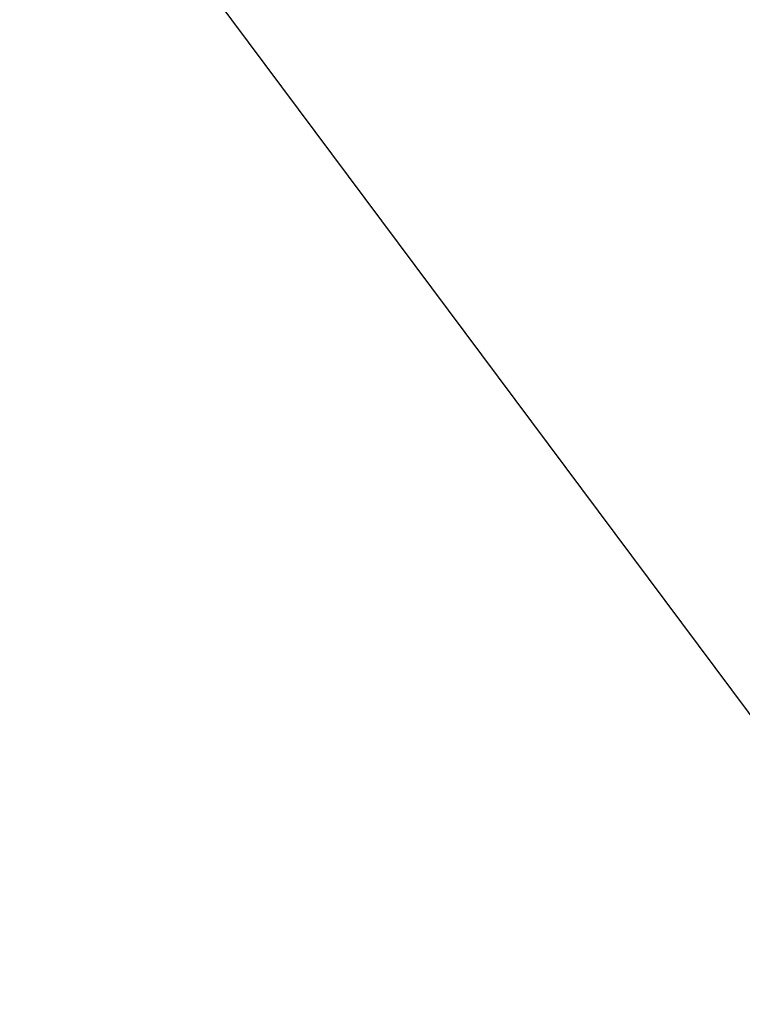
# Model space of a CAD drawing. Header units: millimetres. Extents: x 6 to 414, y 7 to 290.
# Tile 34 of 256: x 154.49 to 161.02, y 77.35 to 86.24. Entities that reach past the tile are written whole.
import ezdxf

# ---------------------------------------------------------------- set-up
doc = ezdxf.new("R2010")
doc.units = ezdxf.units.MM
doc.header["$LTSCALE"] = 23.1
doc.layers.get('0').update_dxf_attribs({"linetype": 'CONTINUOUS'})
doc.styles.get("Standard").update_dxf_attribs({"font": 'txt', "width": 0.6})
doc.dimstyles.get("Standard").update_dxf_attribs({"dimtxt": 2.5, "dimasz": 1.8, "dimexe": 0.05, "dimexo": 0.0625, "dimtad": 1, "dimzin": 0, "dimdsep": 46, "dimtxsty": 'Standard', "dimblk": '_FILLED', "dimblk1": '_FILLED', "dimblk2": '_FILLED', "dimcen": 0.09, "dimadec": 0, "dimazin": 0, "dimtol": 1, "dimtp": 0.01, "dimtm": 0.01, "dimtfac": 1, "dimtofl": 0, "dimtmove": 0, "dimatfit": 3, "dimldrblk": '_FILLED', "dimfxl": 0, "dimtolj": 1, "dimtzin": 0, "dimarcsym": 0})

# ---------------------------------------------------------------- blocks, each defined once
blk = doc.blocks.new('_FILLED')
at = {"color": 0, "linetype": 'ByBlock'}
blk.add_solid([(0, 0), (-1, 0.2222), (-1, -0.2222)], dxfattribs=at)

msp = doc.modelspace()

# ---------------------------------------------------------------- leaders
at = {"color": 2, "linetype": 'Continuous'}
msp.add_leader([(154.4936, 88.8045), (163.0358, 77.3486)], dimstyle='Standard', override={"dimtad": 0}, dxfattribs=at)

doc.saveas('drawing.dxf')
